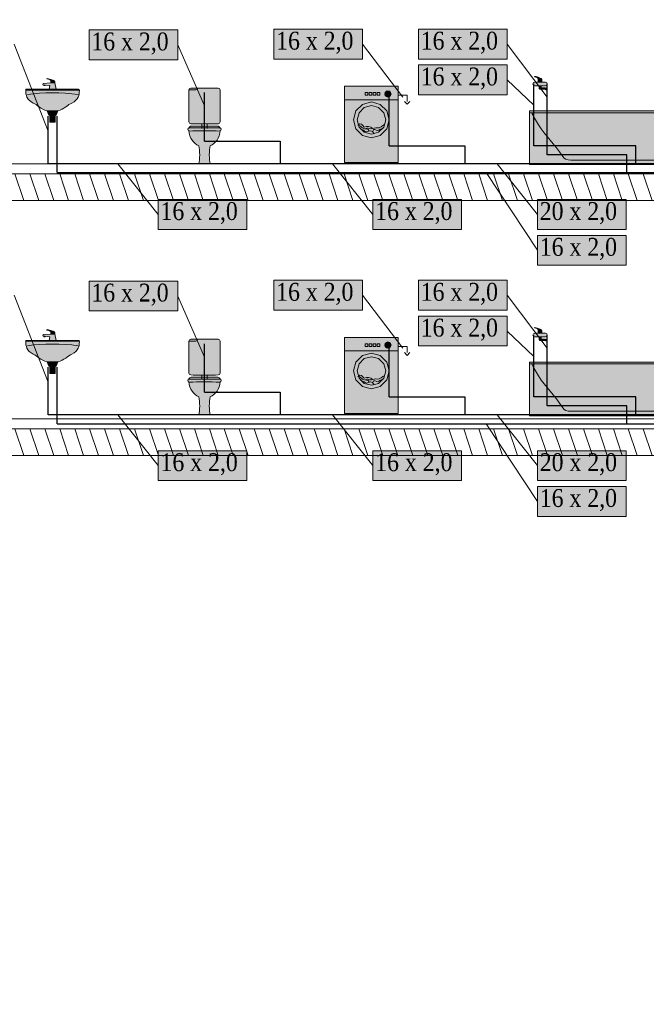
# Model space of a CAD drawing. Header units: millimetres. Extents: x -102560 to 77680, y 7163 to 33028.
# Tile 57 of 80: x -30324 to -23319, y 9599 to 20602. Entities that reach past the tile are written whole.
import ezdxf
from ezdxf.enums import TextEntityAlignment as Align

# ---------------------------------------------------------------- set-up
doc = ezdxf.new("R2010")
doc.units = ezdxf.units.MM
for name, color, linetype, lineweight, true_color in [('IS_Działka wody ciepłej', 1, 'Continuous', 30, 0xff0000), ('IS_Działka wody zimnej_etykieta', 7, 'Continuous', 0, 0x000000), ('IS_Konstrukcja (Rozwinięcie)', 7, 'Continuous', 9, 0x000000), ('IS_Odbiornik2', 7, 'Continuous', 0, 0x000000), ('IS_Pralka', 7, 'Continuous', 5, 0x000000), ('IS_Przybory sanitarne1', 7, 'Continuous', 0, 0x000000), ('IS_Umywalka', 7, 'Continuous', 5, 0x000000), ('IS_Wanna', 7, 'Continuous', 5, 0x000000)]:
    doc.layers.add(name, color=color, linetype=linetype, lineweight=lineweight, true_color=true_color)
for name, color, linetype, lineweight in [('IS_Działka wody zimnej', 5, 'Continuous', 30), ('RR_IWK_ciepla woda', 10, 'C.W.U.', 40), ('RR_IWK_opisy', 7, 'Continuous', 0)]:
    doc.layers.add(name, color=color, linetype=linetype, lineweight=lineweight)
doc.styles.add('Garamond_____', font='GARA.TTF')
doc.styles.add('RR', font='GARA.TTF', dxfattribs={"height": 200})
doc.styles.get("Standard").update_dxf_attribs({"font": 'arial.ttf'})
doc.linetypes.add('C.W.U.', pattern='A,16.8,-4.8,["C.W.U.",Standard,S=2.4,R=0,X=-2.4,Y=-1.2],-10.2', length=31.8)

# ---------------------------------------------------------------- blocks, each defined once
blk = doc.blocks.new('16_TypRysWodKan_PralkaAutomatycznaCzescKan_00000000-0000-0000-0000-000000000000_Normal')
at = {"layer": 'IS_Pralka', "lineweight": 50, "true_color": 0xffffff, "transparency": 33554687}
blk.add_hatch(color=7, dxfattribs=at).paths.add_polyline_path([(-0.300000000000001, 0.4249999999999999), (-0.300000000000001, -0.425), (0.2999999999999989, -0.425), (0.2999999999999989, 0.4249999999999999)])
h = blk.add_hatch(color=7, dxfattribs=at)
edge = h.paths.add_edge_path(flags=0)
edge.add_ellipse((-0.185000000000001, 0.34), major_axis=(0.035, 0), ratio=0.9999999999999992, start_angle=0, end_angle=360)
h = blk.add_hatch(color=7, dxfattribs=at)
edge = h.paths.add_edge_path(flags=0)
edge.add_ellipse((-1e-15, 0.05), major_axis=(0.2, 0), ratio=1, start_angle=0, end_angle=360)
h = blk.add_hatch(color=7, dxfattribs=at)
edge = h.paths.add_edge_path(flags=0)
edge.add_ellipse((-1e-15, 0.05), major_axis=(0.15982421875, 0), ratio=1, start_angle=0, end_angle=360)
at = {"layer": 'IS_Pralka', "lineweight": -2}
for points in [[(-0.300000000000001, 0.425), (0.2999999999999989, 0.425), (0.2999999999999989, -0.425), (-0.300000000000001, -0.425)], [(-0.095000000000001, 0.325), (-0.095000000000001, 0.355), (-0.065000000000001, 0.355), (-0.065000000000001, 0.325)], [(-0.050000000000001, 0.325), (-0.050000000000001, 0.355), (-0.020000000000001, 0.355), (-0.020000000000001, 0.325)], [(-0.005000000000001, 0.325), (-0.005000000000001, 0.355), (0.024999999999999, 0.355), (0.024999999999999, 0.325)], [(0.039999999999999, 0.325), (0.039999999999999, 0.355), (0.069999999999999, 0.355), (0.069999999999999, 0.325)]]:
    blk.add_lwpolyline(points, close=True, dxfattribs=at)
at = {"layer": 'IS_Pralka'}
for points in [[(-0.150000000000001, 0.34), (-0.1546891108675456, 0.3575), (-0.167500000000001, 0.3703108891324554), (-0.185000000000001, 0.375), (-0.202500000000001, 0.3703108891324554), (-0.2153108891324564, 0.3575), (-0.220000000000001, 0.34), (-0.2153108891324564, 0.3225), (-0.202500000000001, 0.3096891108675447), (-0.185000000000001, 0.305), (-0.167500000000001, 0.3096891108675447), (-0.1546891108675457, 0.3225)], [(0.199999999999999, 0.05), (0.1732050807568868, 0.15), (0.09999999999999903, 0.2232050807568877), (-9.877539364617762e-16, 0.25), (-0.100000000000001, 0.2232050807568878), (-0.1732050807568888, 0.15), (-0.200000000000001, 0.05000000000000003), (-0.1732050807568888, -0.04999999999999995), (-0.1000000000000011, -0.1232050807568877), (-1.036738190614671e-15, -0.15), (0.09999999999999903, -0.1232050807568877), (0.1732050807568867, -0.05000000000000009)], [(0.159824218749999, 0.05), (0.1384118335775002, 0.129912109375), (0.07991210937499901, 0.1884118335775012), (-9.902139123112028e-16, 0.20982421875), (-0.07991210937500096, 0.1884118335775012), (-0.1384118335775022, 0.129912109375), (-0.159824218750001, 0.05000000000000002), (-0.1384118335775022, -0.02991210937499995), (-0.07991210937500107, -0.08841183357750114), (-1.029358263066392e-15, -0.10982421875), (0.07991210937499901, -0.0884118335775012), (0.1384118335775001, -0.02991210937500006)]]:
    blk.add_lwpolyline(points, close=True, dxfattribs=at)
at = {"layer": 'IS_Pralka', "lineweight": -2}
for points in [[(-0.430000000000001, 0.255), (-0.400000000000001, 0.225), (-0.3700000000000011, 0.255)], [(-0.300000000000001, 0.325), (-0.400000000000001, 0.325), (-0.400000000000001, 0.255)]]:
    blk.add_lwpolyline(points, dxfattribs=at)
blk.add_polyline3d([(-0.300000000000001, 0.275, 0), (0.2999999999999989, 0.275, 0)], dxfattribs=at)
for points, knots in [([(-0.150000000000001, 0), (-0.120000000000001, -0.015), (-0.095000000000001, -0.045), (-0.070000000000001, -0.04), (-0.040000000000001, -0.035), (-0.015000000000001, -0.045), (-1e-15, -0.05), (0.034999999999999, -0.05), (0.039999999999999, -0.03), (0.064999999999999, -0.05)], [0, 0, 0, 0, 1, 1, 1, 2, 2, 2, 3, 3, 3, 3]), ([(-0.015000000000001, -0.045), (0.009999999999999, -0.02), (0.049999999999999, -0.015), (0.079999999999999, -0.03), (0.099999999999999, -0.01), (0.119999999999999, 0.025), (0.149999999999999, -0.01)], [0, 0, 0, 0, 1, 1, 1, 2, 2, 2, 2]), ([(-0.015000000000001, -0.08), (-0.025000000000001, -0.035), (-0.045000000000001, -0.07), (-0.070000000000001, -0.07), (-0.095000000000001, -0.065), (-0.095000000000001, -0.05), (-0.130000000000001, -0.045)], [0, 0, 0, 0, 1, 1, 1, 2, 2, 2, 2]), ([(-0.030000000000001, -0.105), (-0.010000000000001, -0.055), (0.029999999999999, -0.075), (0.054999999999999, -0.085), (0.079999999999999, -0.08), (0.074999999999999, -0.065), (0.119999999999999, -0.055)], [0, 0, 0, 0, 1, 1, 1, 2, 2, 2, 2]), ([(0.024999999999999, -0.075), (0.034999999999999, -0.04), (0.069999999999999, -0.06), (0.099999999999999, -0.04), (0.114999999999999, -0.03), (0.129999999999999, -0.01), (0.149999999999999, -0.01)], [0, 0, 0, 0, 1, 1, 1, 2, 2, 2, 2])]:
    blk.add_open_spline(points, degree=3, knots=knots, dxfattribs=at)
blk = doc.blocks.new('16_TypRysWodKan_Wanna_00000000-0000-0000-0000-000000000000_Normal')
at = {"layer": 'IS_Wanna', "lineweight": 50, "true_color": 0xffffff, "transparency": 33554687}
blk.add_hatch(color=7, dxfattribs=at).paths.add_polyline_path([(-0.8999999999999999, 0.2999999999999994), (-0.8999999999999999, -0.2999999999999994), (0.9000000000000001, -0.2999999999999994), (0.9000000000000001, 0.2999999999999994)])
at = {"layer": 'IS_Wanna', "lineweight": -2}
blk.add_lwpolyline([(-0.9, 0.2999999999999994), (0.9, 0.2999999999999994), (0.9, -0.2999999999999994), (-0.9, -0.2999999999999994)], close=True, dxfattribs=at)
blk.add_polyline3d([(-0.9, 0.2799999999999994, 0), (0.9, 0.2799999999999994, 0)], dxfattribs=at)
blk.add_open_spline([(0.87, 0.2799999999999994), (0.87, 0.2549999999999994), (0.825, 0.1899999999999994), (0.7999999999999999, 0.1449999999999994), (0.715, 0.0149999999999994), (0.625, -0.0649999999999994), (0.525, -0.2099999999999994), (0.51, -0.2399999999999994), (0.48, -0.2499999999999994), (0.435, -0.2499999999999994), (-0.025, -0.2499999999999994), (-0.01, -0.2499999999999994), (-0.6950000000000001, -0.2499999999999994), (-0.71, -0.2499999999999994), (-0.7250000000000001, -0.2299999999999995), (-0.74, -0.1799999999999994), (-0.81, 0.0049999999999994), (-0.8350000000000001, 0.0449999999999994), (-0.88, 0.1899999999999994), (-0.885, 0.2049999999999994), (-0.89, 0.2349999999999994), (-0.89, 0.2799999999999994)], degree=3, knots=[0, 0, 0, 0, 1, 1, 1, 2, 2, 2, 3, 3, 3, 4, 4, 4, 5, 5, 5, 6, 6, 6, 7, 7, 7, 7], dxfattribs=at)
blk = doc.blocks.new('16_TypRysWodKan_BateriaCzerpalna_00000000-0000-0000-0000-000000000000_Normal')
at = {"layer": 'IS_Odbiornik2', "lineweight": 50, "true_color": 0xffffff, "transparency": 33554687}
h = blk.add_hatch(color=7, dxfattribs=at)
edge = h.paths.add_edge_path(flags=0)
edge.add_spline(control_points=[(-0.0797699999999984, -0.01), (-0.0797699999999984, -0.02), (-0.0697699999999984, -0.03), (-0.0597699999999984, -0.03), (-0.0297699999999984, -0.03), (0.0302300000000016, -0.03), (0.0602300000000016, -0.03), (0.0752300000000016, -0.03), (0.0802300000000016, -0.025), (0.0802300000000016, -0.01), (0.0802300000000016, 0.005), (0.0702300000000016, 0.01), (0.0602300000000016, 0.01), (0.0252300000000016, 0.01), (-0.0247699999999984, 0.01), (-0.0597699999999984, 0.01), (-0.0697699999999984, 0.01), (-0.0797699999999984, 0), (-0.0797699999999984, -0.01)], knot_values=[-6, -6, -6, -6, -5, -5, -5, -4, -4, -4, -3, -3, -3, -2, -2, -2, -1, -1, -1, 0, 0, 0, 0], weights=[1, 1, 1, 1, 1, 1, 1, 1, 1, 1, 1, 1, 1, 1, 1, 1, 1, 1, 1], degree=3, periodic=0)
h = blk.add_hatch(color=7, dxfattribs=at)
edge = h.paths.add_edge_path(flags=0)
edge.add_spline(control_points=[(-0.0197699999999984, 0.03), (0.0002300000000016, 0.03), (0.0002300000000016, 0.03), (0.0202300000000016, 0.03), (0.0202300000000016, 0.05), (0.0202300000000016, 0.05), (0.0252300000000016, 0.055), (0.0302300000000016, 0.06), (0.0402300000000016, 0.065), (0.0602300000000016, 0.07), (0.0652300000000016, 0.07), (0.0652300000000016, 0.075), (0.0602300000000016, 0.075), (0.0502300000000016, 0.075), (-0.0047699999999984, 0.055), (-0.0147699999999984, 0.05), (-0.0197699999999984, 0.045), (-0.0197699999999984, 0.04), (-0.0197699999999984, 0.03)], knot_values=[-6, -6, -6, -6, -5, -5, -5, -4, -4, -4, -3, -3, -3, -2, -2, -2, -1, -1, -1, 0, 0, 0, 0], weights=[1, 1, 1, 1, 1, 1, 1, 1, 1, 1, 1, 1, 1, 1, 1, 1, 1, 1, 1], degree=3, periodic=0)
for points in [[(-0.0197699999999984, 0.01), (0.0202300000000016, 0.01), (0.0202300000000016, 0.03), (-0.0197699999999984, 0.03)], [(0.0102300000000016, -0.03), (-0.0097699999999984, -0.03), (-0.0097699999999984, -0.04), (0.0102300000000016, -0.04)]]:
    blk.add_hatch(color=7, dxfattribs=at).paths.add_polyline_path(points)
h = blk.add_hatch(color=7, dxfattribs=at)
edge = h.paths.add_edge_path(flags=0)
edge.add_spline(control_points=[(0.0102300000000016, -0.04), (0.0002300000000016, -0.04), (0.0002300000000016, -0.04), (-0.0097699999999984, -0.04), (-0.0097699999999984, -0.05), (-0.0097699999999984, -0.055), (-0.0147699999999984, -0.055), (-0.0297699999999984, -0.055), (-0.0147699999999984, -0.055), (-0.0597699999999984, -0.055), (-0.0697699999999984, -0.055), (-0.0747699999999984, -0.06), (-0.0747699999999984, -0.065), (-0.0747699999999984, -0.07), (-0.0747699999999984, -0.07), (-0.0747699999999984, -0.075), (-0.0697699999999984, -0.075), (-0.0647699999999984, -0.075), (-0.0597699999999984, -0.075), (-0.0597699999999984, -0.07), (-0.0597699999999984, -0.07), (-0.0547699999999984, -0.07), (0.0102300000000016, -0.07), (-0.0497699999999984, -0.07), (-0.0097699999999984, -0.07), (0.0002300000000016, -0.07), (0.0102300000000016, -0.07), (0.0102300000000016, -0.06), (0.0102300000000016, -0.05), (0.0102300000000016, -0.05), (0.0102300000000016, -0.04)], knot_values=[-10, -10, -10, -10, -9, -9, -9, -8, -8, -8, -7, -7, -7, -6, -6, -6, -5, -5, -5, -4, -4, -4, -3, -3, -3, -2, -2, -2, -1, -1, -1, 0, 0, 0, 0], weights=[1, 1, 1, 1, 1, 1, 1, 1, 1, 1, 1, 1, 1, 1, 1, 1, 1, 1, 1, 1, 1, 1, 1, 1, 1, 1, 1, 1, 1, 1, 1], degree=3, periodic=0)
at = {"layer": 'IS_Odbiornik2', "lineweight": -2}
for points in [[(-0.0197699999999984, 0.01), (-0.0197699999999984, 0.03), (0.0202300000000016, 0.03), (0.0202300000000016, 0.01)], [(0.0102300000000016, -0.03), (0.0102300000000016, -0.04), (-0.0097699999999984, -0.04), (-0.0097699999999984, -0.03)]]:
    blk.add_lwpolyline(points, close=True, dxfattribs=at)
for points, knots in [([(-0.0797699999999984, -0.01), (-0.0797699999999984, 0), (-0.0697699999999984, 0.01), (-0.0597699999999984, 0.01), (-0.0247699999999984, 0.01), (0.0252300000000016, 0.01), (0.0602300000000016, 0.01), (0.0702300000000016, 0.01), (0.0802300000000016, 0.005), (0.0802300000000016, -0.01), (0.0802300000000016, -0.025), (0.0752300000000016, -0.03), (0.0602300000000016, -0.03), (0.0302300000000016, -0.03), (-0.0297699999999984, -0.03), (-0.0597699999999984, -0.03), (-0.0697699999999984, -0.03), (-0.0797699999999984, -0.02), (-0.0797699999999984, -0.01)], [0, 0, 0, 0, 1, 1, 1, 2, 2, 2, 3, 3, 3, 4, 4, 4, 5, 5, 5, 6, 6, 6, 6]), ([(-0.0197699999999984, 0.03), (-0.0197699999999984, 0.04), (-0.0197699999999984, 0.045), (-0.0147699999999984, 0.05), (-0.0047699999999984, 0.055), (0.0502300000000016, 0.075), (0.0602300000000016, 0.075), (0.0652300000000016, 0.075), (0.0652300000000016, 0.07), (0.0602300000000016, 0.07), (0.0402300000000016, 0.065), (0.0302300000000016, 0.06), (0.0252300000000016, 0.055), (0.0202300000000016, 0.05), (0.0202300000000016, 0.05), (0.0202300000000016, 0.03)], [0, 0, 0, 0, 1, 1, 1, 2, 2, 2, 3, 3, 3, 4, 4, 4, 5, 5, 5, 5]), ([(0.0102300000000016, -0.04), (0.0102300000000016, -0.05), (0.0102300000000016, -0.05), (0.0102300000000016, -0.06), (0.0102300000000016, -0.07), (0.0002300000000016, -0.07), (-0.0097699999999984, -0.07), (-0.0497699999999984, -0.07), (0.0102300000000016, -0.07), (-0.0547699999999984, -0.07), (-0.0597699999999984, -0.07), (-0.0597699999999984, -0.07), (-0.0597699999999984, -0.075), (-0.0647699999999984, -0.075), (-0.0697699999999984, -0.075), (-0.0747699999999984, -0.075), (-0.0747699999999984, -0.07), (-0.0747699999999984, -0.07), (-0.0747699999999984, -0.065), (-0.0747699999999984, -0.06), (-0.0697699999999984, -0.055), (-0.0597699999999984, -0.055), (-0.0147699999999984, -0.055), (-0.0297699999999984, -0.055), (-0.0147699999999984, -0.055), (-0.0097699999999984, -0.055), (-0.0097699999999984, -0.05), (-0.0097699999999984, -0.04)], [0, 0, 0, 0, 1, 1, 1, 2, 2, 2, 3, 3, 3, 4, 4, 4, 5, 5, 5, 6, 6, 6, 7, 7, 7, 8, 8, 8, 9, 9, 9, 9])]:
    blk.add_open_spline(points, degree=3, knots=knots, dxfattribs=at)
blk = doc.blocks.new('16_TypRysWodKan_MiskaUstStojaca_00000000-0000-0000-0000-000000000000_Normal')
at = {"layer": 'IS_Przybory sanitarne1', "lineweight": 50, "true_color": 0xffffff, "transparency": 33554687}
h = blk.add_hatch(color=7, dxfattribs=at)
edge = h.paths.add_edge_path(flags=0)
edge.add_spline(control_points=[(-0.175, 0.19), (-0.185, 0.19), (-0.185, 0.19), (-0.185, 0.175), (-0.185, 0.165), (-0.185, 0.16), (-0.175, 0.16), (-0.175, 0.075), (-0.12, 0.02), (-0.065, -0.01), (-0.05, -0.06), (-0.05, -0.165), (-0.065, -0.21), (-0.03, -0.21), (0.035, -0.21), (0.065, -0.21), (0.05, -0.165), (0.05, -0.06), (0.065, -0.01), (0.115, 0.02), (0.175, 0.075), (0.175, 0.16), (0.185, 0.16), (0.185, 0.165), (0.185, 0.175), (0.185, 0.19), (0.185, 0.19), (0.175, 0.19), (0.05, 0.19), (-0.07, 0.19), (-0.175, 0.19)], knot_values=[0, 0, 0, 0, 1, 1, 1, 2, 2, 2, 3, 3, 3, 4, 4, 4, 5, 5, 5, 6, 6, 6, 7, 7, 7, 8, 8, 8, 9, 9, 9, 10, 10, 10, 10], weights=[1, 1, 1, 1, 1, 1, 1, 1, 1, 1, 1, 1, 1, 1, 1, 1, 1, 1, 1, 1, 1, 1, 1, 1, 1, 1, 1, 1, 1, 1, 1], degree=3, periodic=0)
h = blk.add_hatch(color=7, dxfattribs=at)
edge = h.paths.add_edge_path(flags=0)
edge.add_spline(control_points=[(-0.175, 0.185), (0, 0.185), (0, 0.185), (0.175, 0.185), (0.17, 0.2), (0.16, 0.21), (0.15, 0.21), (-0.025, 0.21), (0.02, 0.21), (-0.15, 0.21), (-0.16, 0.21), (-0.17, 0.2), (-0.175, 0.185)], knot_values=[-4, -4, -4, -4, -3, -3, -3, -2, -2, -2, -1, -1, -1, 0, 0, 0, 0], weights=[1, 1, 1, 1, 1, 1, 1, 1, 1, 1, 1, 1, 1], degree=3, periodic=0)
at = {"layer": 'IS_Przybory sanitarne1', "lineweight": -2}
for points, knots in [([(-0.175, 0.19), (-0.185, 0.19), (-0.185, 0.19), (-0.185, 0.175), (-0.185, 0.165), (-0.185, 0.16), (-0.175, 0.16), (-0.175, 0.075), (-0.12, 0.02), (-0.065, -0.01), (-0.05, -0.06), (-0.05, -0.165), (-0.065, -0.21), (-0.03, -0.21), (0.035, -0.21), (0.065, -0.21), (0.05, -0.165), (0.05, -0.06), (0.065, -0.01), (0.115, 0.02), (0.175, 0.075), (0.175, 0.16), (0.185, 0.16), (0.185, 0.165), (0.185, 0.175), (0.185, 0.19), (0.185, 0.19), (0.175, 0.19), (0.05, 0.19), (-0.07, 0.19), (-0.175, 0.19)], [0, 0, 0, 0, 1, 1, 1, 2, 2, 2, 3, 3, 3, 4, 4, 4, 5, 5, 5, 6, 6, 6, 7, 7, 7, 8, 8, 8, 9, 9, 9, 10, 10, 10, 10]), ([(-0.175, 0.185), (-0.17, 0.2), (-0.16, 0.21), (-0.15, 0.21), (0.02, 0.21), (-0.025, 0.21), (0.15, 0.21), (0.16, 0.21), (0.17, 0.2), (0.175, 0.185)], [0, 0, 0, 0, 1, 1, 1, 2, 2, 2, 3, 3, 3, 3])]:
    blk.add_open_spline(points, degree=3, knots=knots, dxfattribs=at)
blk.add_open_spline([(-0.175, 0.155), (-0.055, 0.16), (0.06, 0.16), (0.175, 0.155)], degree=3, dxfattribs=at)
blk = doc.blocks.new('16_TypRysWodKan_SpluczkaUstepowaWlotSrodekNatynk_00000000-0000-0000-0000-000000000000_Normal')
at = {"layer": 'IS_Odbiornik2', "lineweight": 50, "true_color": 0xffffff, "transparency": 33554687}
h = blk.add_hatch(color=7, dxfattribs=at)
edge = h.paths.add_edge_path(flags=0)
edge.add_spline(control_points=[(0.125, 0.225), (0.025, 0.225), (-0.075, 0.225), (-0.125, 0.225), (-0.175, 0.225), (-0.175, 0.225), (-0.175, 0.175), (-0.175, 0.075), (-0.175, -0.025), (-0.175, -0.125), (-0.175, -0.175), (-0.175, -0.175), (-0.125, -0.175), (0, -0.175), (0.05, -0.175), (0.125, -0.175), (0.175, -0.175), (0.175, -0.175), (0.175, -0.125), (0.175, 0.025), (0.175, 0.08), (0.175, 0.175), (0.175, 0.225), (0.175, 0.225), (0.125, 0.225)], knot_values=[-8, -8, -8, -8, -7, -7, -7, -6, -6, -6, -5, -5, -5, -4, -4, -4, -3, -3, -3, -2, -2, -2, -1, -1, -1, 0, 0, 0, 0], weights=[1, 1, 1, 1, 1, 1, 1, 1, 1, 1, 1, 1, 1, 1, 1, 1, 1, 1, 1, 1, 1, 1, 1, 1, 1], degree=3, periodic=0)
at = {"layer": 'IS_Odbiornik2', "lineweight": -2}
for points in [[(0.125, 0.225, 0), (0.125, 0.225, 0), (0.125, 0.225, 0)], [(-0.03, -0.175, 0), (-0.03, -0.225, 0)], [(0.03, -0.175, 0), (0.03, -0.225, 0)]]:
    blk.add_polyline3d(points, dxfattribs=at)
for points, knots in [([(0.125, 0.225), (0.175, 0.225), (0.175, 0.225), (0.175, 0.175), (0.175, 0.08), (0.175, 0.025), (0.175, -0.125), (0.175, -0.175), (0.175, -0.175), (0.125, -0.175), (0.05, -0.175), (0, -0.175), (-0.125, -0.175), (-0.175, -0.175), (-0.175, -0.175), (-0.175, -0.125), (-0.175, -0.025), (-0.175, 0.075), (-0.175, 0.175), (-0.175, 0.225), (-0.175, 0.225), (-0.125, 0.225), (-0.075, 0.225), (0.025, 0.225), (0.125, 0.225)], [0, 0, 0, 0, 1, 1, 1, 2, 2, 2, 3, 3, 3, 4, 4, 4, 5, 5, 5, 6, 6, 6, 7, 7, 7, 8, 8, 8, 8]), ([(0.075, 0.225), (0.075, 0.215), (0.085, 0.205), (0.095, 0.205), (0.145, 0.205), (0.15, 0.205), (0.175, 0.205)], [0, 0, 0, 0, 1, 1, 1, 2, 2, 2, 2])]:
    blk.add_open_spline(points, degree=3, knots=knots, dxfattribs=at)
blk = doc.blocks.new('16_TypRysWodKan_UmywalkaPojedyncza_00000000-0000-0000-0000-000000000000_Normal')
at = {"layer": 'IS_Umywalka', "lineweight": 50, "true_color": 0xffffff, "transparency": 33554687}
h = blk.add_hatch(color=7, dxfattribs=at)
edge = h.paths.add_edge_path(flags=0)
edge.add_spline(control_points=[(-0.3, 0.17), (-0.3, 0.12), (-0.29, 0.07), (-0.215, 0.03), (-0.175, 0.015), (-0.125, -0.04), (-0.06, -0.055), (-0.025, -0.055), (0.01, -0.055), (0.06, -0.055), (0.13, -0.04), (0.175, 0.015), (0.215, 0.03), (0.29, 0.07), (0.3, 0.12), (0.3, 0.175), (0.3, 0.185), (0.3, 0.185), (0.29, 0.185), (0.04, 0.185), (-0.05, 0.185), (-0.29, 0.185), (-0.3, 0.185), (-0.3, 0.185), (-0.3, 0.17)], knot_values=[0, 0, 0, 0, 1, 1, 1, 2, 2, 2, 3, 3, 3, 4, 4, 4, 5, 5, 5, 6, 6, 6, 7, 7, 7, 8, 8, 8, 8], weights=[1, 1, 1, 1, 1, 1, 1, 1, 1, 1, 1, 1, 1, 1, 1, 1, 1, 1, 1, 1, 1, 1, 1, 1, 1], degree=3, periodic=0)
for points in [[(-0.06, -0.055), (-0.04, -0.105), (0.04, -0.105), (0.06, -0.055)], [(-0.03, -0.105), (-0.03, -0.185), (0.03, -0.185), (0.03, -0.105)]]:
    blk.add_hatch(color=7, dxfattribs=at).paths.add_polyline_path(points)
at = {"layer": 'IS_Umywalka', "lineweight": -2}
for points in [[(-0.06, -0.055), (-0.04, -0.105), (0.04, -0.105), (0.06, -0.055)], [(-0.03, -0.105), (-0.03, -0.185), (0.03, -0.185), (0.03, -0.105)]]:
    blk.add_lwpolyline(points, close=True, dxfattribs=at)
blk.add_polyline3d([(-0.3, 0.175, 0), (0.3, 0.175, 0)], dxfattribs=at)
blk.add_open_spline([(-0.3, 0.17), (-0.3, 0.12), (-0.29, 0.07), (-0.215, 0.03), (-0.175, 0.015), (-0.125, -0.04), (-0.06, -0.055), (-0.025, -0.055), (0.01, -0.055), (0.06, -0.055), (0.13, -0.04), (0.175, 0.015), (0.215, 0.03), (0.29, 0.07), (0.3, 0.12), (0.3, 0.175), (0.3, 0.185), (0.3, 0.185), (0.29, 0.185), (0.04, 0.185), (-0.05, 0.185), (-0.29, 0.185), (-0.3, 0.185), (-0.3, 0.185), (-0.3, 0.17)], degree=3, knots=[0, 0, 0, 0, 1, 1, 1, 2, 2, 2, 3, 3, 3, 4, 4, 4, 5, 5, 5, 6, 6, 6, 7, 7, 7, 8, 8, 8, 8], dxfattribs=at)
blk.add_open_spline([(-0.285, 0.125), (-0.1, 0.15), (0.11, 0.15), (0.28, 0.125)], degree=3, dxfattribs=at)
blk = doc.blocks.new('16_TypRysWodKan_BateriaStojaca_00000000-0000-0000-0000-000000000000_Normal')
at = {"layer": 'IS_Odbiornik2', "lineweight": 50, "true_color": 0xffffff, "transparency": 33554687}
blk.add_hatch(color=7, dxfattribs=at).paths.add_polyline_path([(-0.040780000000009, -0.06), (0.039219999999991, -0.06), (0.029219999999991, -0.02), (0.084219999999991, -0.015), (0.084219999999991, -0.02), (0.099219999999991, -0.02), (0.099219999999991, -0.015), (0.109219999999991, -0.01), (0.104219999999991, 0.005), (0.019219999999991, 0.01), (-0.025780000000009, 0.01)])
h = blk.add_hatch(color=7, dxfattribs=at)
edge = h.paths.add_edge_path(flags=0)
edge.add_spline(control_points=[(-0.025780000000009, 0.01), (-0.003280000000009, 0.01), (-0.003280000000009, 0.01), (0.019219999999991, 0.01), (0.019219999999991, 0.03), (0.019219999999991, 0.035), (0.024219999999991, 0.04), (0.029219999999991, 0.045), (0.039219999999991, 0.05), (0.059219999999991, 0.055), (0.064219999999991, 0.055), (0.064219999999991, 0.06), (0.059219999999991, 0.06), (0.049219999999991, 0.06), (-0.010780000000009, 0.04), (-0.020780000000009, 0.035), (-0.025780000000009, 0.03), (-0.025780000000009, 0.02), (-0.025780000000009, 0.01)], knot_values=[-6, -6, -6, -6, -5, -5, -5, -4, -4, -4, -3, -3, -3, -2, -2, -2, -1, -1, -1, 0, 0, 0, 0], weights=[1, 1, 1, 1, 1, 1, 1, 1, 1, 1, 1, 1, 1, 1, 1, 1, 1, 1, 1], degree=3, periodic=0)
at = {"layer": 'IS_Odbiornik2', "lineweight": -2}
blk.add_lwpolyline([(-0.040780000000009, -0.06), (-0.025780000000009, 0.01), (0.019219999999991, 0.01), (0.104219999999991, 0.005), (0.109219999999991, -0.01), (0.099219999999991, -0.015), (0.099219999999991, -0.02), (0.084219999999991, -0.02), (0.084219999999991, -0.015), (0.029219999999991, -0.02), (0.039219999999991, -0.06)], close=True, dxfattribs=at)
blk.add_polyline3d([(0.099219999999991, -0.015, 0), (0.084219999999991, -0.015, 0)], dxfattribs=at)
blk.add_open_spline([(-0.025780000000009, 0.01), (-0.025780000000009, 0.02), (-0.025780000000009, 0.03), (-0.020780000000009, 0.035), (-0.010780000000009, 0.04), (0.049219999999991, 0.06), (0.059219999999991, 0.06), (0.064219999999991, 0.06), (0.064219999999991, 0.055), (0.059219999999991, 0.055), (0.039219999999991, 0.05), (0.029219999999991, 0.045), (0.024219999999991, 0.04), (0.019219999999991, 0.035), (0.019219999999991, 0.03), (0.019219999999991, 0.01)], degree=3, knots=[0, 0, 0, 0, 1, 1, 1, 2, 2, 2, 3, 3, 3, 4, 4, 4, 5, 5, 5, 5], dxfattribs=at)

msp = doc.modelspace()

# ---------------------------------------------------------------- hatches: boundary and pattern name
at = {"layer": 'IS_Działka wody zimnej_etykieta', "lineweight": 50, "true_color": 0xffffff, "transparency": 33554687}
for points in [[(-29547.62581653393, 20153.47744928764), (-28557.35226030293, 20153.47744928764), (-28557.35226030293, 20487.21605111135), (-29547.62581653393, 20487.21605111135)], [(-27481.75765486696, 20162.18134146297), (-26491.48409863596, 20162.18134146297), (-26491.48409863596, 20495.91994328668), (-27481.75765486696, 20495.91994328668)], [(-25865.46918336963, 20162.18134146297), (-24875.19562713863, 20162.18134146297), (-24875.19562713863, 20495.91994328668), (-25865.46918336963, 20495.91994328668)], [(-25865.46918336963, 19762.18134146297), (-24875.19562713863, 19762.18134146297), (-24875.19562713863, 20095.91994328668), (-25865.46918336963, 20095.91994328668)], [(-28774.55996269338, 18258.01949061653), (-27784.28640646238, 18258.01949061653), (-27784.28640646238, 18591.75809244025), (-28774.55996269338, 18591.75809244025)], [(-26374.63477815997, 18258.01949061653), (-25384.36122192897, 18258.01949061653), (-25384.36122192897, 18591.75809244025), (-26374.63477815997, 18591.75809244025)], [(-24534.62975781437, 18258.01949061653), (-23544.35620158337, 18258.01949061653), (-23544.35620158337, 18591.75809244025), (-24534.62975781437, 18591.75809244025)], [(-24534.62975781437, 17858.01949061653), (-23544.35620158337, 17858.01949061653), (-23544.35620158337, 18191.75809244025), (-24534.62975781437, 18191.75809244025)], [(-29547.62581653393, 17346.9191531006), (-28557.35226030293, 17346.9191531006), (-28557.35226030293, 17680.65775492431), (-29547.62581653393, 17680.65775492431)], [(-27481.75765486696, 17355.62304527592), (-26491.48409863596, 17355.62304527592), (-26491.48409863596, 17689.36164709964), (-27481.75765486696, 17689.36164709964)], [(-25865.46918336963, 17355.62304527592), (-24875.19562713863, 17355.62304527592), (-24875.19562713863, 17689.36164709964), (-25865.46918336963, 17689.36164709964)], [(-25865.46918336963, 16955.62304527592), (-24875.19562713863, 16955.62304527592), (-24875.19562713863, 17289.36164709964), (-25865.46918336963, 17289.36164709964)], [(-28774.55996269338, 15451.4611944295), (-27784.28640646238, 15451.4611944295), (-27784.28640646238, 15785.19979625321), (-28774.55996269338, 15785.19979625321)], [(-26374.63477815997, 15451.4611944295), (-25384.36122192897, 15451.4611944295), (-25384.36122192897, 15785.19979625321), (-26374.63477815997, 15785.19979625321)], [(-24534.62975781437, 15451.4611944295), (-23544.35620158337, 15451.4611944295), (-23544.35620158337, 15785.19979625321), (-24534.62975781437, 15785.19979625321)], [(-24534.62975781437, 15051.4611944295), (-23544.35620158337, 15051.4611944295), (-23544.35620158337, 15385.19979625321), (-24534.62975781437, 15385.19979625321)]]:
    msp.add_hatch(color=7, dxfattribs=at).paths.add_polyline_path(points)
at = {"layer": 'IS_Konstrukcja (Rozwinięcie)', "true_color": 0xc0c0c0, "transparency": 33554687, "extrusion": (0, 0, -1)}
h = msp.add_hatch(dxfattribs=at)
h.set_pattern_fill('ANSI31', color=9, scale=50.000000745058, angle=206.6201561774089, style=0)
h.set_pattern_definition([(251.6201561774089, (137390, 18730.59305518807), (150.6516878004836, -50.05629045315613), [])])
h.paths.add_polyline_path([(-2610, 18880.59305518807), (-2610, 18580.59305518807), (60060, 18580.59305518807), (60060, 18880.59305518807)])
h = msp.add_hatch(dxfattribs=at)
h.set_pattern_fill('ANSI31', color=9, scale=50.000000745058, angle=206.6201561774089, style=0)
h.set_pattern_definition([(251.6201561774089, (137390, 15880.59305518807), (150.6516878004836, -50.05629045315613), [])])
h.paths.add_polyline_path([(-2610, 16030.59305518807), (-2610, 15730.59305518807), (60060, 15730.59305518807), (60060, 16030.59305518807)])

# ---------------------------------------------------------------- linework, layer by layer
at = {"layer": 'IS_Działka wody ciepłej'}
for p, q in [((-24425.92408095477, 19092.48078386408), (-24425.92408095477, 19883.7865304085)), ((-29906.21434363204, 18892.59305518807), (-29906.21434363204, 19525.18531709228)), ((-23535.79734833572, 19092.48078386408), (-24425.92408095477, 19092.48078386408)), ((-23535.79734833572, 18892.48078386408), (-23535.79734833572, 19092.48078386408)), ((-29906.21434363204, 18892.59305518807), (-19783.48311052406, 18892.59305518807)), ((-24425.92408095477, 16285.92248767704), (-24425.92408095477, 17077.22823422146)), ((-29906.21434363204, 16086.03475900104), (-29906.21434363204, 16718.62702090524)), ((-23535.79734833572, 16285.92248767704), (-24425.92408095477, 16285.92248767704)), ((-23535.79734833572, 16085.92248767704), (-23535.79734833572, 16285.92248767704)), ((-29906.21434363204, 16086.03475900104), (-19783.48311052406, 16086.03475900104))]:
    msp.add_line(p, q, dxfattribs=at)
at = {"layer": 'IS_Działka wody zimnej'}
for p, q in [((-24575.92408095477, 19192.48078386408), (-24575.92408095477, 19883.7865304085)), ((-28258.08071411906, 19245.76804496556), (-28258.08071411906, 19787.59305518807)), ((-26192.23475082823, 19192.67572055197), (-26192.20485637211, 19803.5654442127)), ((-30007.21434363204, 18992.59305518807), (-30007.21434363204, 19525.18531709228)), ((-28257.77994097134, 19245.76804496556), (-27413.14436321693, 19245.68537891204)), ((-27413.14436321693, 19245.68537891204), (-27413.15976892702, 18992.59305518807)), ((-26192.23475082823, 19192.67572055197), (-25347.59805321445, 19192.59305438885)), ((-25347.59805321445, 19192.59305438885), (-25347.61593312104, 18992.59305518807)), ((-23435.79734833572, 19192.48078386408), (-24575.92408095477, 19192.48078386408)), ((-23435.79734833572, 18992.59305518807), (-23435.79734833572, 19192.48078386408)), ((-24575.92408095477, 16385.92248767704), (-24575.92408095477, 17077.22823422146)), ((-28258.08071411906, 16439.20974877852), (-28258.08071411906, 16981.03475900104)), ((-26192.23475082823, 16386.11742436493), (-26192.20485637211, 16997.00714802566)), ((-30007.21434363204, 16186.03475900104), (-30007.21434363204, 16718.62702090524)), ((-28257.77994097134, 16439.20974877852), (-27413.14436321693, 16439.127082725)), ((-27413.14436321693, 16439.127082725), (-27413.15976892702, 16186.03475900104)), ((-26192.23475082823, 16386.11742436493), (-25347.59805321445, 16386.03475820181)), ((-25347.59805321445, 16386.03475820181), (-25347.61593312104, 16186.03475900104)), ((-23435.79734833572, 16385.92248767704), (-24575.92408095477, 16385.92248767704)), ((-23435.79734833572, 16186.03475900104), (-23435.79734833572, 16385.92248767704))]:
    msp.add_line(p, q, dxfattribs=at)
at = {"layer": 'IS_Działka wody zimnej', "ltscale": 20}
for p, q in [((-19786.8164438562, 18992.59305518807), (-30007.21434363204, 18992.59305518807)), ((-19786.8164438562, 16186.03475900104), (-30007.21434363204, 16186.03475900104))]:
    msp.add_line(p, q, dxfattribs=at)
at = {"layer": 'IS_Działka wody zimnej_etykieta'}
for p, q in [((-30007.21434363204, 19356.68859439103), (-30385.79330281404, 20329.05064237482)), ((-28258.08071411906, 19637.59305518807), (-28557.35226030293, 20320.3467501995)), ((-26042.2125524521, 19736.68859439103), (-26491.48409863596, 20329.05064237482)), ((-24425.92408095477, 19736.68859439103), (-24875.19562713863, 20329.05064237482)), ((-24575.92408095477, 19646.29694735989), (-24875.19562713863, 19929.05064237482)), ((-28774.55996269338, 18424.88879152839), (-29226.49505130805, 18992.61254580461)), ((-26374.63477815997, 18424.88879152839), (-26826.56986677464, 18992.61254580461)), ((-24534.62975781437, 18424.88879152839), (-24986.56484642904, 18992.61254580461)), ((-24534.62975781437, 18024.88879152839), (-25108.20346089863, 18892.59305518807)), ((-30007.21434363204, 16550.13029820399), (-30385.79330281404, 17522.49234618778)), ((-28258.08071411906, 16831.03475900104), (-28557.35226030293, 17513.78845401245)), ((-26042.2125524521, 16930.13029820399), (-26491.48409863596, 17522.49234618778)), ((-24425.92408095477, 16930.13029820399), (-24875.19562713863, 17522.49234618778)), ((-24575.92408095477, 16839.73865117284), (-24875.19562713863, 17122.49234618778)), ((-28774.55996269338, 15618.33049534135), (-29226.49505130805, 16186.05424961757)), ((-26374.63477815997, 15618.33049534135), (-26826.56986677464, 16186.05424961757)), ((-24534.62975781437, 15618.33049534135), (-24986.56484642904, 16186.05424961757)), ((-24534.62975781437, 15218.33049534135), (-25108.20346089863, 16086.03475900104))]:
    msp.add_line(p, q, dxfattribs=at)
for points in [[(-29547.62581653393, 20153.47744928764), (-28557.35226030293, 20153.47744928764), (-28557.35226030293, 20487.21605111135), (-29547.62581653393, 20487.21605111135)], [(-27481.75765486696, 20162.18134146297), (-26491.48409863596, 20162.18134146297), (-26491.48409863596, 20495.91994328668), (-27481.75765486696, 20495.91994328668)], [(-25865.46918336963, 20162.18134146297), (-24875.19562713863, 20162.18134146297), (-24875.19562713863, 20495.91994328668), (-25865.46918336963, 20495.91994328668)], [(-25865.46918336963, 19762.18134146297), (-24875.19562713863, 19762.18134146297), (-24875.19562713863, 20095.91994328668), (-25865.46918336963, 20095.91994328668)], [(-28774.55996269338, 18258.01949061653), (-27784.28640646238, 18258.01949061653), (-27784.28640646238, 18591.75809244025), (-28774.55996269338, 18591.75809244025)], [(-26374.63477815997, 18258.01949061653), (-25384.36122192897, 18258.01949061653), (-25384.36122192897, 18591.75809244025), (-26374.63477815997, 18591.75809244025)], [(-24534.62975781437, 18258.01949061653), (-23544.35620158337, 18258.01949061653), (-23544.35620158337, 18591.75809244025), (-24534.62975781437, 18591.75809244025)], [(-24534.62975781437, 17858.01949061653), (-23544.35620158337, 17858.01949061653), (-23544.35620158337, 18191.75809244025), (-24534.62975781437, 18191.75809244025)], [(-29547.62581653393, 17346.9191531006), (-28557.35226030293, 17346.9191531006), (-28557.35226030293, 17680.65775492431), (-29547.62581653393, 17680.65775492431)], [(-27481.75765486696, 17355.62304527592), (-26491.48409863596, 17355.62304527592), (-26491.48409863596, 17689.36164709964), (-27481.75765486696, 17689.36164709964)], [(-25865.46918336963, 17355.62304527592), (-24875.19562713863, 17355.62304527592), (-24875.19562713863, 17689.36164709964), (-25865.46918336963, 17689.36164709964)], [(-25865.46918336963, 16955.62304527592), (-24875.19562713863, 16955.62304527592), (-24875.19562713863, 17289.36164709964), (-25865.46918336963, 17289.36164709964)], [(-28774.55996269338, 15451.4611944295), (-27784.28640646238, 15451.4611944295), (-27784.28640646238, 15785.19979625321), (-28774.55996269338, 15785.19979625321)], [(-26374.63477815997, 15451.4611944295), (-25384.36122192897, 15451.4611944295), (-25384.36122192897, 15785.19979625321), (-26374.63477815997, 15785.19979625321)], [(-24534.62975781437, 15451.4611944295), (-23544.35620158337, 15451.4611944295), (-23544.35620158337, 15785.19979625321), (-24534.62975781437, 15785.19979625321)], [(-24534.62975781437, 15051.4611944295), (-23544.35620158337, 15051.4611944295), (-23544.35620158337, 15385.19979625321), (-24534.62975781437, 15385.19979625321)]]:
    msp.add_lwpolyline(points, close=True, dxfattribs=at)
at = {"layer": 'IS_Konstrukcja (Rozwinięcie)'}
for p, q in [((-60060, 18992.59305518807), (4501.1198451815, 18992.59305518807)), ((-60060, 18880.59305518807), (4501.1198451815, 18880.59305518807)), ((-60060, 18580.59305518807), (4501.1198451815, 18580.59305518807)), ((-60060, 16142.59305518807), (71971.1198451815, 16142.59305518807)), ((-60060, 16030.59305518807), (4501.1198451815, 16030.59305518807)), ((-60060, 15730.59305518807), (4501.1198451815, 15730.59305518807))]:
    msp.add_line(p, q, dxfattribs=at)

# ---------------------------------------------------------------- block references
at = {"layer": 'IS_Odbiornik2', "xscale": -1000, "yscale": 1000, "zscale": 1000}
for name, p in [('16_TypRysWodKan_BateriaStojaca_00000000-0000-0000-0000-000000000000_Normal', (-29956.71434363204, 19885.18531709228)), ('16_TypRysWodKan_BateriaCzerpalna_00000000-0000-0000-0000-000000000000_Normal', (-24505.69408095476, 19893.7865304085)), ('16_TypRysWodKan_SpluczkaUstepowaWlotSrodekNatynk_00000000-0000-0000-0000-000000000000_Normal', (-28258.08071411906, 19612.59305518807)), ('16_TypRysWodKan_BateriaStojaca_00000000-0000-0000-0000-000000000000_Normal', (-29956.71434363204, 17078.62702090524)), ('16_TypRysWodKan_BateriaCzerpalna_00000000-0000-0000-0000-000000000000_Normal', (-24505.69408095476, 17087.22823422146)), ('16_TypRysWodKan_SpluczkaUstepowaWlotSrodekNatynk_00000000-0000-0000-0000-000000000000_Normal', (-28258.08071411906, 16806.03475900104))]:
    msp.add_blockref(name, p, dxfattribs=at)
at = {"layer": 'IS_Pralka', "xscale": -1000, "yscale": 1000, "zscale": 1000}
for p in [(-26392.23610516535, 19432.59305518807), (-26392.23610516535, 16626.03475900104)]:
    msp.add_blockref('16_TypRysWodKan_PralkaAutomatycznaCzescKan_00000000-0000-0000-0000-000000000000_Normal', p, dxfattribs=at)
at = {"layer": 'IS_Przybory sanitarne1', "xscale": -1000, "yscale": 1000, "zscale": 1000}
for p in [(-28258.08071411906, 19202.59305518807), (-28258.08071411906, 16396.03475900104)]:
    msp.add_blockref('16_TypRysWodKan_MiskaUstStojaca_00000000-0000-0000-0000-000000000000_Normal', p, dxfattribs=at)
at = {"layer": 'IS_Umywalka', "xscale": -1000, "yscale": 1000, "zscale": 1000}
for p in [(-29956.71434363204, 19640.18531709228), (-29956.71434363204, 16833.62702090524)]:
    msp.add_blockref('16_TypRysWodKan_UmywalkaPojedyncza_00000000-0000-0000-0000-000000000000_Normal', p, dxfattribs=at)
at = {"layer": 'IS_Wanna', "xscale": -1000, "yscale": 1000, "zscale": 1000}
for p in [(-23725.69408095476, 19282.7865304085), (-23725.69408095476, 16476.22823422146)]:
    msp.add_blockref('16_TypRysWodKan_Wanna_00000000-0000-0000-0000-000000000000_Normal', p, dxfattribs=at)

# ---------------------------------------------------------------- texts
at = {"layer": 'IS_Działka wody zimnej_etykieta', "color": 5, "transparency": 33554687, "style": 'Garamond_____'}
for s, p in [('16 x 2,0', (-27456.75765486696, 20467.42450255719)), ('16 x 2,0', (-29522.62581653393, 20458.72061038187)), ('16 x 2,0', (-25840.46918336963, 20067.42450255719)), ('16 x 2,0', (-28749.55996269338, 18563.26265171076)), ('16 x 2,0', (-26349.63477815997, 18563.26265171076)), ('20 x 2,0', (-24509.62975781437, 18563.26265171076)), ('16 x 2,0', (-29522.62581653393, 17652.16231419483)), ('16 x 2,0', (-27456.75765486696, 17660.86620637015)), ('16 x 2,0', (-25840.46918336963, 17260.86620637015)), ('16 x 2,0', (-28749.55996269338, 15756.70435552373)), ('16 x 2,0', (-26349.63477815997, 15756.70435552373)), ('20 x 2,0', (-24509.62975781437, 15756.70435552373))]:
    msp.add_text(s, height=200, dxfattribs=at).set_placement(p, align=Align.TOP_LEFT)
at = {"layer": 'RR_IWK_ciepla woda', "linetype": 'Continuous', "ltscale": 20, "style": 'Garamond_____'}
for p in [(-25840.46918336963, 20467.42450255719), (-24509.62975781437, 18163.26265171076), (-25840.46918336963, 17660.86620637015), (-24509.62975781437, 15356.70435552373)]:
    msp.add_text('16 x 2,0', height=200, dxfattribs=at).set_placement(p, align=Align.TOP_LEFT)
at = {"layer": 'RR_IWK_opisy', "insert": (-102160.6870654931, 30202.11596761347), "char_height": 200, "width": 12404.74488447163, "attachment_point": 1, "style": 'RR'}
msp.add_mtext('\\pi-500,l500,xqjt0,2;UWAGI:\\P1.^IBudynek zasilany będzie z projektowanego przyłącza wodociągowego - wg odrębnego opracowania;\\P2.^IGłówny zestaw wodomierzowy  zlokalizowany będzie w studni wodomierzowej;\\P3.^IIndywidualne zestawy wodomierzowe dla poszczególnych mieszkań instalowane będą w\\~szachtach instalacyjnych na korytarzach ogólnych;\\P4.^IInstalację rozdzielczą wody zimnej, ciepłej i cyrkulacji należy prowadzić pod stropem parteru oraz w\\~szachtach; \\P5.^IDoprowadzenie wody do poszczególnych mieszkań z szafek rodzielaczy prowadzić w\\~warstwach posadzkowych;\\P6.^IInstalację rozdzielczą prowadzoną pod stropem i w szachtach wykonać z rur stalowych zaciskowych;\\P7.^IInstalację prowwadzoną w posadzce wykonać z rur tworzywowych PERT;\\P8.^IPodejścia pod pojedyncze przybory wykonywać rurą %%c16x2,0;\\P9.^ICiepła woda przygotowywana będzie centralnie w zasobniku ciepłej wody zasilanym z\\~pompy ciepła;\\P10.^INależy wykonać instalację cyrkulacji;\\P11.^ICałość instalacji wodociągowej należy izolować termicznie;\\P12.^IWszystkie roboty należy wykonać zgodnie z Polskimi Normami, Warunkami Technicznymi Wykonania i Odbioru Robót oraz zgodnie ze sztuką budowlaną;\\P13.^IRysunki rozpatrywać łącznie z informacjami zawartymi w części opisowej oraz z\\~dokumentacją branżową;\\P14.^IUwagi i opisy zamieszczane w części rys. projektu stanowią integralną część niniejszego opracowania;\\P15.^IWszystkie wymiary, otwory i rzędne należy sprawdzić na budowie, a wszelkie odstępstwa należy korygować przy udziale projektanta i użytkownika, prace montażowe wykonywać zgodnie z obowiązującymi przepisami BHP, zarządzeniami oraz normami PN;\\P16.^IWszelkie wątpliwości i niejasności należy wyjaśnić z projektantem.', dxfattribs=at)

doc.saveas('drawing.dxf')
